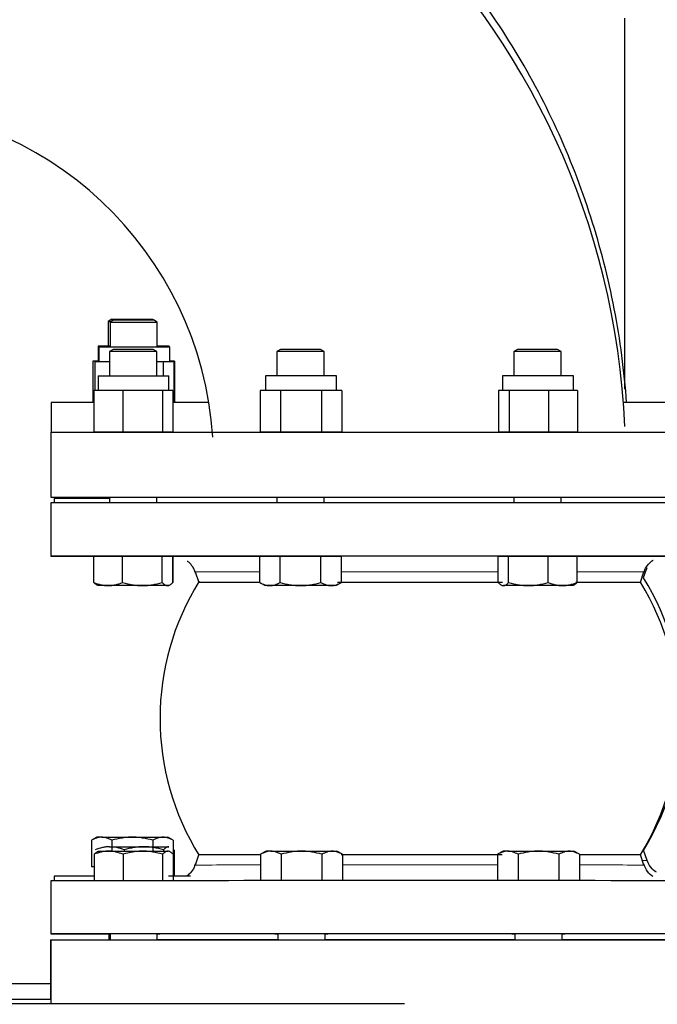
# Model space of a CAD drawing. Header units: inches. Extents: x 0 to 29700, y -16 to 21000.
# Tile 245 of 256: x 27958 to 28174, y 15541 to 15874. Entities that reach past the tile are written whole.
import ezdxf

# ---------------------------------------------------------------- set-up
doc = ezdxf.new("R2010")
doc.units = ezdxf.units.IN
doc.layers.add('1', color=7, linetype='Continuous', true_color=0xffffff)
doc.layers.add('254', color=7, linetype='Continuous', true_color=0xffffff)
doc.styles.add('latin_extended', font='simplex.shx')
doc.dimstyles.get("Standard").update_dxf_attribs({"dimtxt": 0.18, "dimasz": 0.18, "dimexe": 0.18, "dimexo": 0.0625, "dimgap": 0.09, "dimtad": 0, "dimtih": 1, "dimtoh": 1, "dimdec": 4, "dimzin": 0, "dimdsep": 46, "dimtxsty": 'Standard', "dimcen": 0.09, "dimadec": 0, "dimazin": 0, "dimtfac": 1, "dimtdec": 4, "dimtofl": 0, "dimtmove": 0, "dimatfit": 3, "dimfxl": 1, "dimtolj": 1, "dimtzin": 0, "dimarcsym": 0})

# ---------------------------------------------------------------- blocks, each defined once
blk = doc.blocks.new('_U9')
at = {"layer": '254', "color": 3, "linetype": 'Continuous', "lineweight": 13, "transparency": 16777216}
for p, q in [((28856.08, 17551.49), (28856.08, 14023.49)), ((18100.1, 16022.29), (18100.1, 14023.49)), ((18275.1, 14073.49), (28681.08, 14073.49))]:
    blk.add_line(p, q, dxfattribs=at)
at = {"layer": '254', "color": 3, "transparency": 16777216}
for points in [[(18275.1, 14102.66), (18275.1, 14044.33), (18100.1, 14073.49)], [(28681.08, 14044.33), (28681.08, 14102.66), (28856.08, 14073.49)]]:
    blk.add_solid(points, dxfattribs=at)
at = {"layer": 'Defpoints', "color": 0, "transparency": 16777216}
for p in [(28856.08, 17601.49), (18100.1, 16072.29), (28856.08, 14073.49)]:
    blk.add_point(p, dxfattribs=at)
at = {"layer": '254', "color": 2, "lineweight": 13, "transparency": 16777216, "insert": (23107.26, 14335.99), "char_height": 175, "attachment_point": 1, "style": 'latin_extended'}
blk.add_mtext('\\A1;10756', dxfattribs=at)

msp = doc.modelspace()

# ---------------------------------------------------------------- linework, layer by layer
at = {"layer": '1', "color": 2, "linetype": 'Continuous', "lineweight": 25}
for p, q in [((28162.948, 15749.158), (28162.948, 15874.694)), ((28162.964, 15870.84), (28162.948, 15870.84)), ((28162.964, 15870.84), (28162.948, 15870.84)), ((28162.964, 15749.041), (28162.964, 15870.84)), ((27988.987, 15772.699), (27987.761, 15771.99)), ((27987.761, 15771.99), (27987.761, 15763.552)), ((27987.761, 15771.99), (27988.828, 15771.99)), ((27989.647, 15772.463), (27988.42, 15771.755)), ((27988.42, 15771.755), (27988.42, 15763.316)), ((27988.42, 15771.755), (28004.42, 15771.755)), ((27988.987, 15772.699), (28002.534, 15772.699)), ((27989.647, 15772.463), (28003.193, 15772.463)), ((28002.942, 15772.463), (28002.534, 15772.699)), ((28004.42, 15771.755), (28003.193, 15772.463)), ((28004.42, 15763.316), (28004.42, 15771.755)), ((27988.42, 15763.553), (27984.405, 15763.553)), ((27984.405, 15763.553), (27984.405, 15758.553)), ((27984.65, 15763.317), (28005.135, 15763.317)), ((27984.65, 15763.317), (27984.65, 15758.317)), ((28008.405, 15763.553), (28004.42, 15763.553)), ((28005.135, 15763.317), (28008.65, 15763.317)), ((28008.405, 15763.317), (28008.405, 15763.553)), ((28008.65, 15758.317), (28008.65, 15763.317)), ((27989.507, 15762.463), (27988.28, 15761.755)), ((27988.28, 15761.755), (27988.28, 15753.588)), ((27990.623, 15761.755), (27988.28, 15761.755)), ((27991.49, 15762.463), (27989.507, 15762.463)), ((28004.28, 15761.755), (27990.623, 15761.755)), ((28003.053, 15762.463), (27991.49, 15762.463)), ((28004.28, 15761.755), (28003.053, 15762.463)), ((28004.28, 15753.588), (28004.28, 15761.755)), ((28046.229, 15762.463), (28045.002, 15761.755)), ((28045.002, 15761.755), (28045.002, 15753.588)), ((28053.002, 15761.755), (28045.002, 15761.755)), ((28053.002, 15762.463), (28046.229, 15762.463)), ((28059.776, 15762.463), (28053.002, 15762.463)), ((28061.002, 15761.755), (28053.002, 15761.755)), ((28061.002, 15761.755), (28059.776, 15762.463)), ((28061.002, 15753.588), (28061.002, 15761.755)), ((28126.589, 15762.463), (28125.362, 15761.755)), ((28139.019, 15761.755), (28125.362, 15761.755)), ((28125.362, 15761.755), (28125.362, 15753.588)), ((28138.151, 15762.463), (28126.589, 15762.463)), ((28140.135, 15762.463), (28138.151, 15762.463)), ((28141.362, 15761.755), (28139.019, 15761.755)), ((28141.362, 15761.755), (28140.135, 15762.463)), ((28141.362, 15753.588), (28141.362, 15761.755)), ((27984.65, 15758.553), (27982.548, 15758.553)), ((27982.548, 15758.553), (27982.548, 15744.453)), ((27988.165, 15758.317), (27983.266, 15758.317)), ((27983.266, 15758.317), (27983.266, 15748.588)), ((27988.28, 15758.317), (27988.165, 15758.317)), ((28006.448, 15758.317), (28004.28, 15758.317)), ((28008.241, 15758.317), (28006.448, 15758.317)), ((28006.448, 15758.317), (28006.448, 15753.588)), ((28010.034, 15758.317), (28008.241, 15758.317)), ((28010.261, 15758.553), (28008.65, 15758.553)), ((28010.034, 15758.317), (28010.034, 15744.453)), ((28010.261, 15758.553), (28010.261, 15744.453)), ((27984.346, 15753.588), (28004.831, 15753.588)), ((27984.346, 15753.588), (27984.346, 15748.588)), ((28004.831, 15753.588), (28008.346, 15753.588)), ((28008.346, 15748.588), (28008.346, 15753.588)), ((28041.172, 15753.588), (28041.172, 15748.588)), ((28065.172, 15753.588), (28041.172, 15753.588)), ((28065.172, 15748.588), (28065.172, 15753.588)), ((28121.535, 15753.588), (28121.535, 15748.588)), ((28145.535, 15753.588), (28121.535, 15753.588)), ((28145.535, 15748.588), (28145.535, 15753.588)), ((27987.861, 15748.588), (27982.962, 15748.588)), ((27982.962, 15748.588), (27982.962, 15734.488)), ((27992.76, 15748.588), (27987.861, 15748.588)), ((27999.452, 15748.588), (27992.76, 15748.588)), ((27992.76, 15748.588), (27992.76, 15734.488)), ((28006.144, 15748.588), (27999.452, 15748.588)), ((28007.937, 15748.588), (28006.144, 15748.588)), ((28006.144, 15748.588), (28006.144, 15734.488)), ((28009.73, 15748.588), (28007.937, 15748.588)), ((28009.73, 15748.588), (28009.73, 15734.488)), ((28042.779, 15748.588), (28039.315, 15748.588)), ((28039.315, 15748.588), (28039.315, 15734.488)), ((28046.243, 15748.588), (28042.779, 15748.588)), ((28053.172, 15748.588), (28046.243, 15748.588)), ((28046.243, 15748.588), (28046.243, 15734.488)), ((28060.1, 15748.588), (28053.172, 15748.588)), ((28063.564, 15748.588), (28060.1, 15748.588)), ((28060.1, 15748.588), (28060.1, 15734.488)), ((28067.028, 15748.588), (28063.564, 15748.588)), ((28067.028, 15748.588), (28067.028, 15734.488)), ((28121.944, 15748.588), (28120.151, 15748.588)), ((28120.151, 15748.588), (28120.151, 15734.488)), ((28123.737, 15748.588), (28121.944, 15748.588)), ((28130.429, 15748.588), (28123.737, 15748.588)), ((28123.737, 15748.588), (28123.737, 15734.488)), ((28137.121, 15748.588), (28130.429, 15748.588)), ((28142.02, 15748.588), (28137.121, 15748.588)), ((28137.121, 15748.588), (28137.121, 15734.488)), ((28146.919, 15748.588), (28142.02, 15748.588)), ((28146.919, 15748.588), (28146.919, 15734.488)), ((27982.962, 15744.453), (27968.448, 15744.453)), ((27968.448, 15744.453), (27968.448, 15734.453)), ((28021.908, 15744.453), (28010.034, 15744.453)), ((28178.201, 15744.453), (28162.464, 15744.453)), ((27968.348, 15734.453), (27968.348, 15712.453)), ((27968.348, 15734.453), (27977.863, 15734.453)), ((27977.863, 15734.453), (28218.348, 15734.453)), ((27992.76, 15734.488), (27982.962, 15734.488)), ((27988.28, 15734.487), (27988.28, 15734.452)), ((28006.144, 15734.488), (27992.76, 15734.488)), ((28004.28, 15734.452), (28004.28, 15734.487)), ((28009.73, 15734.488), (28006.144, 15734.488)), ((28008.495, 15734.488), (28008.495, 15734.453)), ((28046.243, 15734.488), (28039.315, 15734.488)), ((28045.002, 15734.487), (28045.002, 15734.452)), ((28060.1, 15734.488), (28046.243, 15734.488)), ((28067.028, 15734.488), (28060.1, 15734.488)), ((28061.002, 15734.452), (28061.002, 15734.487)), ((28123.737, 15734.488), (28120.151, 15734.488)), ((28137.121, 15734.488), (28123.737, 15734.488)), ((28125.362, 15734.487), (28125.362, 15734.452)), ((28146.919, 15734.488), (28137.121, 15734.488)), ((28141.362, 15734.452), (28141.362, 15734.487)), ((27968.348, 15712.453), (27977.863, 15712.453)), ((27968.348, 15710.453), (27968.348, 15692.453)), ((27968.348, 15710.453), (27968.348, 15710.453)), ((27969.43, 15711.958), (27969.43, 15711.958)), ((27969.43, 15711.958), (27969.43, 15710.457)), ((27977.863, 15712.453), (28218.348, 15712.453)), ((27987.761, 15712.453), (27987.761, 15711.975)), ((27988.28, 15712.453), (27988.28, 15710.47)), ((28004.28, 15710.476), (28004.28, 15712.453)), ((28045.002, 15712.453), (28045.002, 15710.483)), ((28061.002, 15710.484), (28061.002, 15712.453)), ((28125.362, 15712.453), (28125.362, 15710.484)), ((28141.362, 15710.483), (28141.362, 15712.453)), ((27982.895, 15692.463), (27992.693, 15692.463)), ((27982.895, 15683.535), (27982.895, 15692.463)), ((27988.28, 15692.464), (27988.28, 15692.463)), ((27992.693, 15683.535), (27992.693, 15692.463)), ((27992.693, 15692.463), (28006.078, 15692.463)), ((28006.078, 15692.463), (28009.664, 15692.463)), ((28006.078, 15683.535), (28006.078, 15692.463)), ((28009.664, 15683.535), (28009.664, 15692.463)), ((28009.696, 15692.453), (28009.696, 15692.453)), ((28009.804, 15683.535), (28009.804, 15692.451)), ((28039.146, 15692.463), (28046.074, 15692.463)), ((28039.146, 15683.535), (28039.146, 15692.463)), ((28045.002, 15692.479), (28045.002, 15692.463)), ((28046.074, 15692.463), (28059.931, 15692.463)), ((28046.074, 15683.535), (28046.074, 15692.463)), ((28059.931, 15692.463), (28066.859, 15692.463)), ((28059.931, 15683.535), (28059.931, 15692.463)), ((28061.002, 15692.463), (28061.002, 15692.479)), ((28066.859, 15683.535), (28066.859, 15692.463)), ((28119.978, 15692.463), (28123.564, 15692.463)), ((28119.978, 15683.535), (28119.978, 15692.463)), ((28123.564, 15683.535), (28123.564, 15692.463)), ((28123.564, 15692.463), (28136.948, 15692.463)), ((28125.362, 15692.479), (28125.362, 15692.463)), ((28136.948, 15692.463), (28146.746, 15692.463)), ((28136.948, 15683.535), (28136.948, 15692.463)), ((28141.362, 15692.463), (28141.362, 15692.479)), ((28146.746, 15683.535), (28146.746, 15692.463)), ((28017.236, 15687.125), (28018.535, 15683.459)), ((28168.229, 15683.649), (28169.46, 15687.125)), ((28169.311, 15685.155), (28170.542, 15688.63)), ((28039.146, 15683.535), (28041.002, 15682.463)), ((28065.002, 15682.463), (28066.859, 15683.535)), ((27984.226, 15682.699), (27983.761, 15682.699)), ((27987.794, 15682.463), (27984.28, 15682.463)), ((27993.314, 15682.463), (27984.829, 15682.463)), ((27999.386, 15682.463), (27987.794, 15682.463)), ((28004.905, 15682.463), (27993.314, 15682.463)), ((28007.871, 15682.463), (27999.386, 15682.463)), ((28008.42, 15682.463), (28004.905, 15682.463)), ((28042.61, 15682.463), (28041.002, 15682.463)), ((28053.002, 15682.463), (28042.61, 15682.463)), ((28063.395, 15682.463), (28053.002, 15682.463)), ((28065.002, 15682.463), (28063.395, 15682.463)), ((28130.256, 15682.463), (28121.771, 15682.463)), ((28141.847, 15682.463), (28130.256, 15682.463)), ((28145.362, 15682.463), (28141.847, 15682.463)), ((27983.971, 15597.219), (27982.115, 15596.147)), ((27985.579, 15597.219), (27983.971, 15597.219)), ((27985.579, 15597.219), (27995.971, 15597.219)), ((27995.971, 15597.219), (28006.363, 15597.219)), ((28006.363, 15597.219), (28007.971, 15597.219)), ((28009.827, 15596.147), (28007.971, 15597.219)), ((27982.115, 15596.147), (27982.115, 15587.219)), ((27988.283, 15593.983), (27999.874, 15593.983)), ((27989.043, 15596.147), (27989.043, 15592.478)), ((27999.874, 15593.983), (28008.359, 15593.983)), ((28002.899, 15596.147), (28002.899, 15592.478)), ((28009.827, 15596.147), (28009.827, 15587.219)), ((27983.031, 15591.406), (27983.031, 15582.478)), ((27984.415, 15592.478), (27987.93, 15592.478)), ((27987.93, 15592.478), (27999.521, 15592.478)), ((27992.829, 15591.406), (27992.829, 15582.478)), ((27993.182, 15592.911), (27993.182, 15592.478)), ((27999.521, 15592.478), (28008.006, 15592.478)), ((28006.213, 15591.406), (28006.213, 15582.478)), ((28006.566, 15592.911), (28006.566, 15592.478)), ((28009.799, 15591.406), (28009.799, 15582.478)), ((28010.152, 15592.911), (28010.152, 15583.983)), ((28018.535, 15591.446), (28017.236, 15587.781)), ((28041.336, 15592.478), (28039.479, 15591.406)), ((28039.479, 15591.406), (28039.479, 15582.482)), ((28042.944, 15592.478), (28041.336, 15592.478)), ((28042.944, 15592.478), (28053.336, 15592.478)), ((28046.408, 15591.406), (28046.408, 15582.483)), ((28053.336, 15592.478), (28063.728, 15592.478)), ((28060.264, 15591.406), (28060.264, 15582.484)), ((28063.728, 15592.478), (28065.336, 15592.478)), ((28067.192, 15591.406), (28065.336, 15592.478)), ((28067.192, 15591.406), (28067.192, 15582.484)), ((28121.699, 15592.478), (28119.843, 15591.406)), ((28119.843, 15591.406), (28119.843, 15582.484)), ((28123.307, 15592.478), (28121.699, 15592.478)), ((28123.307, 15592.478), (28133.699, 15592.478)), ((28126.771, 15591.406), (28126.771, 15582.484)), ((28133.699, 15592.478), (28144.092, 15592.478)), ((28140.627, 15591.406), (28140.627, 15582.483)), ((28144.092, 15592.478), (28145.699, 15592.478)), ((28147.556, 15591.406), (28145.699, 15592.478)), ((28147.556, 15591.406), (28147.556, 15582.482)), ((28169.46, 15587.781), (28168.229, 15591.256)), ((28170.542, 15589.286), (28169.311, 15592.761)), ((27983.031, 15587.219), (27982.115, 15587.219)), ((28009.827, 15587.219), (28009.799, 15587.219)), ((27969.43, 15583.958), (27969.43, 15582.457)), ((28010.152, 15583.983), (28009.799, 15583.983)), ((27968.348, 15582.453), (27968.348, 15564.453)), ((27992.829, 15582.478), (27983.031, 15582.478)), ((27988.276, 15582.478), (27988.276, 15582.469)), ((27988.415, 15582.478), (27988.415, 15582.469)), ((28006.213, 15582.478), (27992.829, 15582.478)), ((28004.415, 15582.475), (28004.415, 15582.478)), ((28009.799, 15582.478), (28006.213, 15582.478)), ((27987.95, 15564.441), (27988.276, 15564.441)), ((27987.971, 15564.435), (27987.971, 15562.458)), ((27988.09, 15564.462), (27988.415, 15564.462)), ((27988.276, 15564.443), (27988.276, 15562.452)), ((27988.415, 15564.464), (27988.415, 15562.452)), ((28004.415, 15562.452), (28004.415, 15564.464)), ((28045.015, 15564.477), (28045.336, 15564.477)), ((28045.336, 15564.479), (28045.336, 15562.452)), ((28061.336, 15562.452), (28061.336, 15564.479)), ((28125.378, 15564.477), (28125.7, 15564.477)), ((28125.699, 15564.478), (28125.699, 15562.452)), ((28141.699, 15562.452), (28141.699, 15564.478)), ((27968.199, 15562.458), (27968.199, 15542.229)), ((27968.199, 15562.458), (27988.274, 15562.458)), ((27968.348, 15562.453), (27968.348, 15540.724)), ((27968.348, 15562.453), (28093.348, 15562.453)), ((28093.348, 15562.453), (28218.348, 15562.453)), ((27968.201, 15547.535), (27928.189, 15547.535)), ((28006.452, 15540.724), (27886.452, 15540.724)), ((27968.347, 15542.229), (27929.802, 15542.229)), ((28088.199, 15540.724), (28006.452, 15540.724))]:
    msp.add_line(p, q, dxfattribs=at)
for centre, radius, start, end in [((27903.348, 15724.958), 259.85, 2.51437, 90), ((27903.114, 15870.84), 259.85, 0, 0.63281), ((27903.348, 15724.958), 120.15, 3.69703, 90), ((28093.348, 15637.453), 87.985, 148.11262, 211.90424), ((28093.348, 15637.453), 87.985, 328.31494, 31.6633), ((28094.43, 15638.958), 87.985, 328.31494, 31.6633)]:
    msp.add_arc(centre, radius, start, end, dxfattribs=at)
for centre, major_axis, start_param, end_param in [((28093.348, 15710.453), (-125, 0), 5.8922316, 6.2831853), ((28094.43, 15711.958), (-125, 0), 5.8922316, 6.2831853), ((28093.348, 15710.453), (-125, 0), 3.1415708, 5.8922316), ((28094.43, 15711.958), (-125, 0), 5.7268071, 5.8922316), ((28093.348, 15692.453), (-125, 0), 5.8922316, 6.2831853), ((28093.348, 15692.453), (-125, 0), 0, 0.4873178), ((28093.348, 15692.453), (-125, 0), 2.6434321, 5.8922316), ((27996.271, 15692.463), (-9, 0), 5.8922316, 6.2831853), ((27996.271, 15692.463), (-9, 0), 3.141589, 5.8922316), ((28093.348, 15692.453), (-83.653, 0), 0, 0.8659778), ((28093.348, 15692.453), (-83.653, 0), 5.8922316, 6.1707534), ((28093.348, 15692.453), (-83.653, 0), 5.328512, 5.8922316), ((28052.997, 15692.478), (-9, 0), 5.8922316, 6.2831853), ((28052.997, 15692.478), (-9, 0), 0, 0.4772058), ((28052.997, 15692.478), (-9, 0), 2.666994, 5.8922316), ((28093.348, 15692.453), (-83.653, 0), 4.3196681, 5.1093859), ((28133.361, 15692.478), (-9, 0), 5.8922316, 6.2831853), ((28133.361, 15692.478), (-9, 0), 0, 0.4763222), ((28133.361, 15692.478), (-9, 0), 2.6661104, 5.8922316), ((28093.348, 15692.453), (-83.653, 0), 3.4560246, 4.1010329), ((28093.348, 15692.453), (-83.653, 0), 2.2684044, 3.1415728), ((28094.43, 15583.958), (125, 0), 2.6707683, 3.1415128), ((28094.43, 15583.958), (125, 0), 2.2518565, 2.3311817), ((28093.348, 15582.453), (125, 0), 0.0000219, 3.1415128), ((28093.348, 15564.453), (125, 0), 0, 3.5325464), ((28093.348, 15564.453), (125, 0), 3.5325464, 3.7140715), ((27996.271, 15564.442), (-9, 0), 5.7734837, 6.2831853), ((27996.271, 15564.442), (-9, 0), 0, 0.3909537), ((27996.411, 15564.463), (-9, 0), 2.6666449, 6.2831853), ((27996.411, 15564.463), (-9, 0), 0, 0.3909537), ((27996.271, 15564.442), (-9, 0), 2.7019878, 3.5812411), ((28093.348, 15564.453), (94, 0), 2.1068524, 2.8117472), ((28053.336, 15564.478), (-9, 0), 2.6657613, 6.2831853), ((28053.336, 15564.478), (-9, 0), 0, 0.3909537), ((28093.348, 15564.453), (94, 0), 1.2194506, 1.9182586), ((28133.699, 15564.478), (-9, 0), 2.6657613, 6.2831853), ((28133.699, 15564.478), (-9, 0), 0, 0.3909537), ((28093.348, 15564.453), (94, 0), 0.3252748, 1.0304642), ((28093.348, 15562.453), (94, 0), 2.1068524, 2.8117472), ((28093.348, 15562.453), (-65.85, 0), 5.5215672, 6.2831055), ((28093.348, 15562.453), (94, 0), 1.2194506, 1.9182586), ((28093.348, 15562.453), (-65.85, 0), 4.198564, 5.2138875), ((28093.348, 15562.453), (94, 0), 0.3252748, 1.0304642), ((28093.348, 15562.453), (-65.85, 0), 3.1416145, 3.8875464)]:
    msp.add_ellipse(centre, major_axis=major_axis, ratio=0.0002603, start_param=start_param, end_param=end_param, dxfattribs=at)
at = {"layer": '1', "color": 110, "linetype": 'Continuous', "lineweight": 13}
for centre, major_axis, start_param, end_param in [((28093.348, 15692.453), (-83.653, 0), 6.1707534, 6.2831283), ((28093.348, 15692.453), (-83.653, 0), 3.1415728, 3.4560246), ((28093.348, 15687.125), (-76.112, 0), 5.8922316, 6.282967), ((28093.348, 15687.125), (-76.112, 0), 5.5048339, 5.8922316), ((28093.348, 15687.125), (-76.112, 0), 4.3549128, 5.067858), ((28093.348, 15687.125), (-76.112, 0), 3.1415927, 3.9347248), ((28093.348, 15587.781), (76.112, 0), 2.3570999, 3.1419095), ((28093.348, 15587.781), (76.112, 0), 1.2152291, 1.9215966), ((28093.348, 15587.781), (76.112, 0), 0.000613, 0.778155), ((28094.43, 15589.286), (76.112, 0), 0.000613, 0.2065815)]:
    msp.add_ellipse(centre, major_axis=major_axis, ratio=0.0002603, start_param=start_param, end_param=end_param, dxfattribs=at)
at = {"layer": '1', "color": 2, "linetype": 'Continuous', "lineweight": 25}
for points, knots in [([(28163.578, 15744.456), (28162.809, 15755.098), (28160, 15776.38), (28152.033, 15807.527), (28140.399, 15837.483), (28125.288, 15865.716), (28106.931, 15891.787), (28085.615, 15915.286), (28061.675, 15935.847), (28035.49, 15953.151), (28007.474, 15966.937), (27978.066, 15977.001), (27948.271, 15983.091), (27927.013, 15984.722), (27916.041, 15984.808), (27914.782, 15984.808)], [0, 0, 0, 0, 0.0829331, 0.1663057, 0.2496653, 0.332976, 0.4162013, 0.4993056, 0.5822575, 0.6650333, 0.7476204, 0.8300203, 0.9122496, 0.9899351, 1, 1, 1, 1]), ([(28163.578, 15744.456), (28162.809, 15755.098), (28160, 15776.38), (28152.033, 15807.527), (28140.399, 15837.483), (28125.288, 15865.716), (28106.931, 15891.787), (28085.615, 15915.286), (28061.675, 15935.847), (28035.49, 15953.151), (28007.474, 15966.937), (27978.066, 15977.001), (27948.271, 15983.091), (27927.013, 15984.722), (27916.041, 15984.808), (27914.782, 15984.808)], [0, 0, 0, 0, 0.0829331, 0.1663057, 0.2496653, 0.332976, 0.4162013, 0.4993056, 0.5822575, 0.6650333, 0.7476204, 0.8300203, 0.9122496, 0.9899351, 1, 1, 1, 1]), ([(28169.511, 15686.921), (28169.568, 15687.252), (28169.837, 15688.297), (28170.897, 15689.691), (28171.916, 15690.732), (28172.516, 15691.066), (28172.566, 15691.093)], [0, 0, 0, 0, 0.1864156, 0.6109122, 0.9676683, 1, 1, 1, 1]), ([(27984.689, 15682.463), (27984.536, 15682.463), (27984.384, 15682.488), (27984.082, 15682.586), (27983.931, 15682.659), (27983.484, 15682.939), (27983.188, 15683.208), (27982.895, 15683.535)], [0, 0, 0, 0, 0.25, 0.25, 0.5, 0.5, 1, 1, 1, 1]), ([(27982.895, 15683.535), (27983.696, 15683.208), (27984.502, 15682.939), (27985.726, 15682.659), (27986.136, 15682.586), (27986.961, 15682.488), (27987.376, 15682.463), (27987.794, 15682.463)], [0, 0, 0, 0, 0.5, 0.5, 0.75, 0.75, 1, 1, 1, 1]), ([(27987.794, 15682.463), (27988.212, 15682.463), (27988.628, 15682.488), (27989.453, 15682.586), (27989.863, 15682.659), (27991.087, 15682.939), (27991.893, 15683.208), (27992.693, 15683.535)], [0, 0, 0, 0, 0.25, 0.25, 0.5, 0.5, 1, 1, 1, 1]), ([(27992.693, 15683.535), (27993.787, 15683.208), (27994.888, 15682.939), (27996.56, 15682.659), (27997.12, 15682.586), (27998.247, 15682.488), (27998.815, 15682.463), (27999.386, 15682.463)], [0, 0, 0, 0, 0.5, 0.5, 0.75, 0.75, 1, 1, 1, 1]), ([(27999.386, 15682.463), (27999.957, 15682.463), (28000.524, 15682.488), (28001.651, 15682.586), (28002.211, 15682.659), (28003.883, 15682.939), (28004.984, 15683.208), (28006.078, 15683.535)], [0, 0, 0, 0, 0.25, 0.25, 0.5, 0.5, 1, 1, 1, 1]), ([(28006.078, 15683.535), (28006.371, 15683.208), (28006.666, 15682.939), (28007.114, 15682.659), (28007.264, 15682.586), (28007.566, 15682.488), (28007.718, 15682.463), (28007.871, 15682.463)], [0, 0, 0, 0, 0.5, 0.5, 0.75, 0.75, 1, 1, 1, 1]), ([(28007.871, 15682.463), (28008.024, 15682.463), (28008.176, 15682.488), (28008.478, 15682.586), (28008.628, 15682.659), (28009.076, 15682.939), (28009.371, 15683.208), (28009.664, 15683.535)], [0, 0, 0, 0, 0.25, 0.25, 0.5, 0.5, 1, 1, 1, 1]), ([(28018.468, 15683.649), (28018.469, 15683.649), (28018.526, 15683.649), (28018.78, 15683.649), (28019.218, 15683.649), (28019.628, 15683.649), (28020.099, 15683.649), (28020.364, 15683.649), (28020.807, 15683.649), (28020.963, 15683.649), (28021.207, 15683.649), (28021.291, 15683.649), (28021.461, 15683.649), (28021.549, 15683.649), (28021.994, 15683.649), (28022.763, 15683.649), (28023.649, 15683.649), (28024.12, 15683.649)], [0, 0, 0, 0, 0.1163848, 0.2426155, 0.3688463, 0.495077, 0.495077, 0.6213078, 0.6213078, 0.6844231, 0.6844231, 0.7159808, 0.7159808, 0.7475385, 0.7475385, 0.8737693, 1, 1, 1, 1]), ([(28024.12, 15683.649), (28024.592, 15683.649), (28025.089, 15683.649), (28026.135, 15683.649), (28026.684, 15683.649), (28027.831, 15683.649), (28029.028, 15683.649), (28030.971, 15683.649), (28033.063, 15683.649), (28034.556, 15683.649), (28036.099, 15683.649), (28036.896, 15683.649), (28038.13, 15683.649), (28038.549, 15683.649), (28038.974, 15683.649), (28038.976, 15683.649)], [0, 0, 0, 0, 0.1332978, 0.1332978, 0.2665956, 0.2665956, 0.3998934, 0.5331911, 0.6664889, 0.7997867, 0.7997867, 0.9330845, 0.9330845, 0.9997334, 1, 1, 1, 1]), ([(28039.146, 15683.535), (28039.712, 15683.208), (28040.282, 15682.939), (28041.147, 15682.659), (28041.437, 15682.586), (28042.021, 15682.488), (28042.315, 15682.463), (28042.61, 15682.463)], [0, 0, 0, 0, 0.5, 0.5, 0.75, 0.75, 1, 1, 1, 1]), ([(28042.61, 15682.463), (28042.906, 15682.463), (28043.199, 15682.488), (28043.783, 15682.586), (28044.073, 15682.659), (28044.938, 15682.939), (28045.508, 15683.208), (28046.074, 15683.535)], [0, 0, 0, 0, 0.25, 0.25, 0.5, 0.5, 1, 1, 1, 1]), ([(28046.074, 15683.535), (28047.206, 15683.208), (28048.347, 15682.939), (28050.077, 15682.659), (28050.657, 15682.586), (28051.824, 15682.488), (28052.411, 15682.463), (28053.002, 15682.463)], [0, 0, 0, 0, 0.5, 0.5, 0.75, 0.75, 1, 1, 1, 1]), ([(28053.002, 15682.463), (28053.594, 15682.463), (28054.181, 15682.488), (28055.348, 15682.586), (28055.928, 15682.659), (28057.658, 15682.939), (28058.799, 15683.208), (28059.931, 15683.535)], [0, 0, 0, 0, 0.25, 0.25, 0.5, 0.5, 1, 1, 1, 1]), ([(28059.931, 15683.535), (28060.496, 15683.208), (28061.067, 15682.939), (28061.932, 15682.659), (28062.222, 15682.586), (28062.805, 15682.488), (28063.099, 15682.463), (28063.395, 15682.463)], [0, 0, 0, 0, 0.5, 0.5, 0.75, 0.75, 1, 1, 1, 1]), ([(28063.395, 15682.463), (28063.69, 15682.463), (28063.984, 15682.488), (28064.568, 15682.586), (28064.857, 15682.659), (28065.723, 15682.939), (28066.293, 15683.208), (28066.859, 15683.535)], [0, 0, 0, 0, 0.25, 0.25, 0.5, 0.5, 1, 1, 1, 1]), ([(28065.57, 15683.649), (28066.361, 15683.649), (28068.3, 15683.649), (28071.422, 15683.649), (28074.946, 15683.649), (28077.33, 15683.649), (28079.731, 15683.649), (28080.94, 15683.649), (28082.766, 15683.649), (28083.378, 15683.649), (28084.144, 15683.649), (28084.298, 15683.649), (28084.605, 15683.649), (28085.065, 15683.649), (28085.526, 15683.649), (28087.059, 15683.649), (28088.285, 15683.649), (28090.733, 15683.649), (28093.178, 15683.649), (28096.838, 15683.649), (28100.489, 15683.649), (28102.917, 15683.649), (28105.342, 15683.649), (28106.553, 15683.649), (28108.065, 15683.649), (28108.519, 15683.649), (28108.972, 15683.649), (28109.274, 15683.649), (28109.425, 15683.649), (28110.18, 15683.649), (28110.781, 15683.649), (28112.575, 15683.649), (28113.759, 15683.649), (28116.105, 15683.649), (28118.298, 15683.649), (28120.451, 15683.649), (28121.455, 15683.649)], [0, 0, 0, 0, 0.0446612, 0.1088296, 0.1729979, 0.2371663, 0.2371663, 0.3013347, 0.3013347, 0.3334189, 0.3334189, 0.3414399, 0.3414399, 0.349461, 0.3655031, 0.3655031, 0.4296715, 0.4296715, 0.4938398, 0.5580082, 0.6221766, 0.686345, 0.686345, 0.7505133, 0.7505133, 0.7665554, 0.7745765, 0.7745765, 0.7825975, 0.7825975, 0.8146817, 0.8146817, 0.8788501, 0.8788501, 0.9430185, 1, 1, 1, 1]), ([(28119.978, 15683.535), (28120.271, 15683.208), (28120.566, 15682.939), (28121.014, 15682.659), (28121.164, 15682.586), (28121.466, 15682.488), (28121.618, 15682.463), (28121.771, 15682.463)], [0, 0, 0, 0, 0.5, 0.5, 0.75, 0.75, 1, 1, 1, 1]), ([(28121.771, 15682.463), (28121.924, 15682.463), (28122.076, 15682.488), (28122.378, 15682.586), (28122.528, 15682.659), (28122.976, 15682.939), (28123.271, 15683.208), (28123.564, 15683.535)], [0, 0, 0, 0, 0.25, 0.25, 0.5, 0.5, 1, 1, 1, 1]), ([(28123.564, 15683.535), (28124.657, 15683.208), (28125.759, 15682.939), (28127.43, 15682.659), (28127.991, 15682.586), (28129.118, 15682.488), (28129.685, 15682.463), (28130.256, 15682.463)], [0, 0, 0, 0, 0.5, 0.5, 0.75, 0.75, 1, 1, 1, 1]), ([(28130.256, 15682.463), (28130.827, 15682.463), (28131.395, 15682.488), (28132.522, 15682.586), (28133.082, 15682.659), (28134.753, 15682.939), (28135.855, 15683.208), (28136.948, 15683.535)], [0, 0, 0, 0, 0.25, 0.25, 0.5, 0.5, 1, 1, 1, 1]), ([(28136.948, 15683.535), (28137.749, 15683.208), (28138.555, 15682.939), (28139.779, 15682.659), (28140.189, 15682.586), (28141.014, 15682.488), (28141.429, 15682.463), (28141.847, 15682.463)], [0, 0, 0, 0, 0.5, 0.5, 0.75, 0.75, 1, 1, 1, 1]), ([(28141.847, 15682.463), (28142.265, 15682.463), (28142.681, 15682.488), (28143.506, 15682.586), (28143.916, 15682.659), (28145.14, 15682.939), (28145.946, 15683.208), (28146.746, 15683.535)], [0, 0, 0, 0, 0.25, 0.25, 0.5, 0.5, 1, 1, 1, 1]), ([(28146.746, 15683.535), (28146.453, 15683.208), (28146.158, 15682.939), (28145.71, 15682.659), (28145.56, 15682.586), (28145.258, 15682.488), (28145.106, 15682.463), (28144.953, 15682.463)], [0, 0, 0, 0, 0.5, 0.5, 0.75, 0.75, 1, 1, 1, 1]), ([(28146.321, 15683.649), (28147.131, 15683.649), (28147.924, 15683.649), (28149.525, 15683.649), (28150.332, 15683.649), (28151.216, 15683.649), (28151.314, 15683.649), (28151.509, 15683.649), (28151.606, 15683.649), (28151.897, 15683.649), (28152.473, 15683.649), (28153.034, 15683.649), (28154.136, 15683.649), (28155.552, 15683.649), (28157.519, 15683.649), (28159.33, 15683.649), (28160.984, 15683.649), (28161.983, 15683.649), (28162.929, 15683.649), (28163.375, 15683.649), (28163.846, 15683.649), (28163.898, 15683.649), (28164.001, 15683.649), (28164.155, 15683.649), (28164.502, 15683.649), (28164.782, 15683.649), (28165.321, 15683.649), (28165.979, 15683.649), (28166.788, 15683.649), (28167.422, 15683.649), (28167.879, 15683.649), (28168.066, 15683.649), (28168.192, 15683.649), (28168.226, 15683.649), (28168.229, 15683.649), (28168.229, 15683.649), (28168.228, 15683.649)], [0, 0, 0, 0, 0.0584569, 0.0584569, 0.1207778, 0.1207778, 0.1285679, 0.1285679, 0.136358, 0.136358, 0.1519382, 0.1830986, 0.1830986, 0.2454194, 0.3077402, 0.3700611, 0.4323819, 0.4947027, 0.4947027, 0.5570236, 0.5570236, 0.5648137, 0.5648137, 0.5726038, 0.588184, 0.6193444, 0.6193444, 0.6816652, 0.743986, 0.8063069, 0.8686277, 0.9309485, 0.9309485, 0.9932694, 0.9932694, 1, 1, 1, 1]), ([(27985.579, 15597.219), (27985.283, 15597.219), (27984.989, 15597.193), (27984.406, 15597.096), (27984.116, 15597.023), (27983.251, 15596.743), (27982.68, 15596.474), (27982.115, 15596.147)], [0, 0, 0, 0, 0.25, 0.25, 0.5, 0.5, 1, 1, 1, 1]), ([(27989.043, 15596.147), (27988.477, 15596.474), (27987.907, 15596.743), (27987.041, 15597.023), (27986.751, 15597.096), (27986.168, 15597.193), (27985.874, 15597.219), (27985.579, 15597.219)], [0, 0, 0, 0, 0.5, 0.5, 0.75, 0.75, 1, 1, 1, 1]), ([(27995.971, 15597.219), (27995.38, 15597.219), (27994.793, 15597.193), (27993.625, 15597.096), (27993.045, 15597.023), (27991.315, 15596.743), (27990.175, 15596.474), (27989.043, 15596.147)], [0, 0, 0, 0, 0.25, 0.25, 0.5, 0.5, 1, 1, 1, 1]), ([(28002.899, 15596.147), (28001.767, 15596.474), (28000.627, 15596.743), (27998.896, 15597.023), (27998.317, 15597.096), (27997.149, 15597.193), (27996.562, 15597.219), (27995.971, 15597.219)], [0, 0, 0, 0, 0.5, 0.5, 0.75, 0.75, 1, 1, 1, 1]), ([(28006.363, 15597.219), (28006.068, 15597.219), (28005.774, 15597.193), (28005.19, 15597.096), (28004.9, 15597.023), (28004.035, 15596.743), (28003.465, 15596.474), (28002.899, 15596.147)], [0, 0, 0, 0, 0.25, 0.25, 0.5, 0.5, 1, 1, 1, 1]), ([(28009.827, 15596.147), (28009.261, 15596.474), (28008.691, 15596.743), (28007.826, 15597.023), (28007.536, 15597.096), (28006.952, 15597.193), (28006.659, 15597.219), (28006.363, 15597.219)], [0, 0, 0, 0, 0.5, 0.5, 0.75, 0.75, 1, 1, 1, 1]), ([(27988.283, 15593.983), (27987.865, 15593.983), (27987.449, 15593.958), (27986.624, 15593.86), (27986.214, 15593.787), (27984.991, 15593.508), (27984.184, 15593.238), (27983.384, 15592.911)], [0, 0, 0, 0, 0.25, 0.25, 0.5, 0.5, 1, 1, 1, 1]), ([(27993.182, 15592.911), (27992.381, 15593.238), (27991.575, 15593.508), (27990.439, 15593.767), (27990.117, 15593.828), (27989.794, 15593.874)], [0, 0, 0, 0, 0.7180523, 0.7180523, 1, 1, 1, 1]), ([(27999.874, 15593.983), (27999.303, 15593.983), (27998.736, 15593.958), (27997.608, 15593.86), (27997.048, 15593.787), (27995.377, 15593.508), (27994.275, 15593.238), (27993.182, 15592.911)], [0, 0, 0, 0, 0.25, 0.25, 0.5, 0.5, 1, 1, 1, 1]), ([(28006.566, 15592.911), (28005.473, 15593.238), (28004.371, 15593.508), (28002.7, 15593.787), (28002.14, 15593.86), (28001.012, 15593.958), (28000.445, 15593.983), (27999.874, 15593.983)], [0, 0, 0, 0, 0.5, 0.5, 0.75, 0.75, 1, 1, 1, 1]), ([(28008.359, 15593.983), (28008.206, 15593.983), (28008.054, 15593.958), (28007.752, 15593.86), (28007.602, 15593.787), (28007.154, 15593.508), (28006.859, 15593.238), (28006.566, 15592.911)], [0, 0, 0, 0, 0.25, 0.25, 0.5, 0.5, 1, 1, 1, 1]), ([(27983.031, 15591.406), (27983.323, 15591.733), (27983.619, 15592.002), (27984.067, 15592.282), (27984.217, 15592.355), (27984.519, 15592.452), (27984.671, 15592.478), (27984.824, 15592.478)], [0, 0, 0, 0, 0.5, 0.5, 0.75, 0.75, 1, 1, 1, 1]), ([(27987.93, 15592.478), (27987.512, 15592.478), (27987.096, 15592.452), (27986.271, 15592.355), (27985.861, 15592.282), (27984.637, 15592.002), (27983.831, 15591.733), (27983.031, 15591.406)], [0, 0, 0, 0, 0.25, 0.25, 0.5, 0.5, 1, 1, 1, 1]), ([(27992.829, 15591.406), (27992.028, 15591.733), (27991.222, 15592.002), (27989.998, 15592.282), (27989.588, 15592.355), (27988.763, 15592.452), (27988.348, 15592.478), (27987.93, 15592.478)], [0, 0, 0, 0, 0.5, 0.5, 0.75, 0.75, 1, 1, 1, 1]), ([(27999.521, 15592.478), (27998.95, 15592.478), (27998.382, 15592.452), (27997.255, 15592.355), (27996.695, 15592.282), (27995.024, 15592.002), (27993.922, 15591.733), (27992.829, 15591.406)], [0, 0, 0, 0, 0.25, 0.25, 0.5, 0.5, 1, 1, 1, 1]), ([(28006.213, 15591.406), (28005.12, 15591.733), (28004.018, 15592.002), (28002.347, 15592.282), (28001.786, 15592.355), (28000.659, 15592.452), (28000.092, 15592.478), (27999.521, 15592.478)], [0, 0, 0, 0, 0.5, 0.5, 0.75, 0.75, 1, 1, 1, 1]), ([(28008.006, 15592.478), (28007.853, 15592.478), (28007.701, 15592.452), (28007.399, 15592.355), (28007.249, 15592.282), (28006.801, 15592.002), (28006.506, 15591.733), (28006.213, 15591.406)], [0, 0, 0, 0, 0.25, 0.25, 0.5, 0.5, 1, 1, 1, 1]), ([(28009.799, 15591.406), (28009.506, 15591.733), (28009.211, 15592.002), (28008.763, 15592.282), (28008.613, 15592.355), (28008.311, 15592.452), (28008.159, 15592.478), (28008.006, 15592.478)], [0, 0, 0, 0, 0.5, 0.5, 0.75, 0.75, 1, 1, 1, 1]), ([(28039.234, 15591.255), (28038.822, 15591.255), (28038.414, 15591.255), (28037.803, 15591.255), (28037.596, 15591.255), (28037.186, 15591.255), (28036.575, 15591.255), (28035.978, 15591.255), (28034.805, 15591.255), (28033.292, 15591.255), (28031.174, 15591.255), (28029.208, 15591.255), (28027.393, 15591.255), (28026.284, 15591.255), (28025.491, 15591.255), (28025.104, 15591.255), (28024.732, 15591.255), (28024.487, 15591.255), (28024.366, 15591.255), (28023.771, 15591.255), (28023.324, 15591.255), (28022.491, 15591.255), (28021.717, 15591.255), (28020.731, 15591.255), (28019.919, 15591.255), (28019.282, 15591.255), (28018.974, 15591.256), (28018.788, 15591.256), (28018.734, 15591.256), (28018.663, 15591.256), (28018.641, 15591.256), (28018.611, 15591.256), (28018.602, 15591.256), (28018.584, 15591.256), (28018.508, 15591.256), (28018.471, 15591.256), (28018.468, 15591.256), (28018.467, 15591.256), (28018.468, 15591.256)], [0, 0, 0, 0, 0.0311454, 0.0311454, 0.0472329, 0.0472329, 0.0633205, 0.0954955, 0.0954955, 0.1598456, 0.2241956, 0.2885457, 0.3528958, 0.4172458, 0.4172458, 0.4494208, 0.4655084, 0.4655084, 0.4815959, 0.4815959, 0.5459459, 0.5459459, 0.610296, 0.6746461, 0.7389961, 0.8033462, 0.8676963, 0.8676963, 0.8998713, 0.8998713, 0.9159588, 0.9159588, 0.9240026, 0.9240026, 0.9320463, 0.9963964, 0.9963964, 1, 1, 1, 1]), ([(28042.944, 15592.478), (28042.648, 15592.478), (28042.354, 15592.452), (28041.771, 15592.355), (28041.481, 15592.282), (28040.616, 15592.002), (28040.045, 15591.733), (28039.479, 15591.406)], [0, 0, 0, 0, 0.25, 0.25, 0.5, 0.5, 1, 1, 1, 1]), ([(28046.408, 15591.406), (28045.842, 15591.733), (28045.271, 15592.002), (28044.406, 15592.282), (28044.116, 15592.355), (28043.533, 15592.452), (28043.239, 15592.478), (28042.944, 15592.478)], [0, 0, 0, 0, 0.5, 0.5, 0.75, 0.75, 1, 1, 1, 1]), ([(28053.336, 15592.478), (28052.745, 15592.478), (28052.157, 15592.452), (28050.99, 15592.355), (28050.41, 15592.282), (28048.68, 15592.002), (28047.539, 15591.733), (28046.408, 15591.406)], [0, 0, 0, 0, 0.25, 0.25, 0.5, 0.5, 1, 1, 1, 1]), ([(28060.264, 15591.406), (28059.132, 15591.733), (28057.992, 15592.002), (28056.261, 15592.282), (28055.681, 15592.355), (28054.514, 15592.452), (28053.927, 15592.478), (28053.336, 15592.478)], [0, 0, 0, 0, 0.5, 0.5, 0.75, 0.75, 1, 1, 1, 1]), ([(28063.728, 15592.478), (28063.433, 15592.478), (28063.139, 15592.452), (28062.555, 15592.355), (28062.265, 15592.282), (28061.4, 15592.002), (28060.83, 15591.733), (28060.264, 15591.406)], [0, 0, 0, 0, 0.25, 0.25, 0.5, 0.5, 1, 1, 1, 1]), ([(28067.192, 15591.406), (28066.626, 15591.733), (28066.056, 15592.002), (28065.191, 15592.282), (28064.901, 15592.355), (28064.317, 15592.452), (28064.024, 15592.478), (28063.728, 15592.478)], [0, 0, 0, 0, 0.5, 0.5, 0.75, 0.75, 1, 1, 1, 1]), ([(28121.336, 15591.255), (28120.493, 15591.255), (28118.506, 15591.255), (28115.331, 15591.255), (28112.976, 15591.255), (28110.601, 15591.255), (28109.404, 15591.255), (28107.592, 15591.255), (28106.985, 15591.255), (28106.072, 15591.255), (28105.767, 15591.255), (28105.158, 15591.255), (28104.853, 15591.255), (28103.33, 15591.255), (28102.111, 15591.255), (28099.673, 15591.255), (28097.235, 15591.255), (28093.576, 15591.255), (28089.916, 15591.255), (28087.476, 15591.255), (28085.035, 15591.255), (28083.815, 15591.255), (28082.289, 15591.255), (28081.984, 15591.255), (28081.373, 15591.255), (28081.068, 15591.255), (28080.154, 15591.255), (28079.547, 15591.255), (28077.735, 15591.255), (28076.536, 15591.255), (28074.159, 15591.255), (28071.801, 15591.255), (28068.977, 15591.255), (28067.332, 15591.255), (28066.835, 15591.255)], [0, 0, 0, 0, 0.0490119, 0.114888, 0.1807642, 0.1807642, 0.2466403, 0.2466403, 0.2795784, 0.2795784, 0.2960474, 0.2960474, 0.3125165, 0.3125165, 0.3783926, 0.3783926, 0.4442688, 0.5101449, 0.5760211, 0.6418972, 0.6418972, 0.7077734, 0.7077734, 0.7242424, 0.7242424, 0.7407115, 0.7407115, 0.7736495, 0.7736495, 0.8395257, 0.8395257, 0.9054018, 0.971278, 1, 1, 1, 1]), ([(28123.307, 15592.478), (28123.011, 15592.478), (28122.718, 15592.452), (28122.134, 15592.355), (28121.844, 15592.282), (28120.979, 15592.002), (28120.409, 15591.733), (28119.843, 15591.406)], [0, 0, 0, 0, 0.25, 0.25, 0.5, 0.5, 1, 1, 1, 1]), ([(28126.771, 15591.406), (28126.205, 15591.733), (28125.635, 15592.002), (28124.77, 15592.282), (28124.48, 15592.355), (28123.896, 15592.452), (28123.602, 15592.478), (28123.307, 15592.478)], [0, 0, 0, 0, 0.5, 0.5, 0.75, 0.75, 1, 1, 1, 1]), ([(28133.699, 15592.478), (28133.108, 15592.478), (28132.521, 15592.452), (28131.354, 15592.355), (28130.774, 15592.282), (28129.043, 15592.002), (28127.903, 15591.733), (28126.771, 15591.406)], [0, 0, 0, 0, 0.25, 0.25, 0.5, 0.5, 1, 1, 1, 1]), ([(28140.627, 15591.406), (28139.496, 15591.733), (28138.355, 15592.002), (28136.625, 15592.282), (28136.045, 15592.355), (28134.878, 15592.452), (28134.29, 15592.478), (28133.699, 15592.478)], [0, 0, 0, 0, 0.5, 0.5, 0.75, 0.75, 1, 1, 1, 1]), ([(28144.092, 15592.478), (28143.796, 15592.478), (28143.502, 15592.452), (28142.919, 15592.355), (28142.629, 15592.282), (28141.764, 15592.002), (28141.193, 15591.733), (28140.627, 15591.406)], [0, 0, 0, 0, 0.25, 0.25, 0.5, 0.5, 1, 1, 1, 1]), ([(28147.556, 15591.406), (28146.99, 15591.733), (28146.419, 15592.002), (28145.554, 15592.282), (28145.264, 15592.355), (28144.681, 15592.452), (28144.387, 15592.478), (28144.092, 15592.478)], [0, 0, 0, 0, 0.5, 0.5, 0.75, 0.75, 1, 1, 1, 1]), ([(28168.228, 15591.256), (28168.228, 15591.256), (28168.228, 15591.256), (28168.228, 15591.256), (28168.224, 15591.256), (28168.207, 15591.256), (28168.175, 15591.256), (28168.088, 15591.256), (28168, 15591.256), (28167.766, 15591.256), (28167.473, 15591.255), (28166.859, 15591.255), (28166.072, 15591.255), (28165.43, 15591.255), (28164.73, 15591.255), (28164.35, 15591.255), (28163.736, 15591.255), (28163.523, 15591.255), (28163.194, 15591.255), (28163.026, 15591.255), (28162.854, 15591.255), (28162.738, 15591.255), (28162.68, 15591.255), (28162.152, 15591.255), (28161.656, 15591.255), (28160.613, 15591.255), (28159.518, 15591.255), (28157.723, 15591.255), (28155.775, 15591.255), (28153.675, 15591.255), (28152.173, 15591.255), (28151.007, 15591.255), (28150.415, 15591.255), (28149.807, 15591.255), (28149.501, 15591.255), (28149.399, 15591.255), (28149.193, 15591.255), (28148.69, 15591.255), (28148.179, 15591.255), (28147.768, 15591.255)], [0, 0, 0, 0, 0.0001953, 0.0001953, 0.0083312, 0.024603, 0.0571466, 0.0571466, 0.1222338, 0.1222338, 0.187321, 0.2524082, 0.3174954, 0.3825827, 0.3825827, 0.4476699, 0.4476699, 0.4802135, 0.4802135, 0.4964853, 0.5046212, 0.5046212, 0.5127571, 0.5127571, 0.5778443, 0.5778443, 0.6429315, 0.7080187, 0.773106, 0.8381932, 0.9032804, 0.9032804, 0.935824, 0.9520958, 0.9520958, 0.9602317, 0.9602317, 0.9683676, 1, 1, 1, 1]), ([(28017.223, 15588.125), (28017.161, 15587.744), (28016.878, 15586.658), (28015.898, 15585.282), (28014.981, 15584.453), (28014.568, 15584.153)], [0, 0, 0, 0, 0.2321462, 0.6923076, 1, 1, 1, 1]), ([(28172.579, 15583.845), (28172.42, 15583.928), (28171.49, 15584.468), (28170.267, 15585.9), (28169.64, 15587.357), (28169.453, 15588.074)], [0, 0, 0, 0, 0.0994299, 0.6015101, 1, 1, 1, 1]), ([(28173.661, 15585.351), (28173.502, 15585.434), (28172.573, 15585.973), (28171.35, 15587.406), (28170.723, 15588.863), (28170.535, 15589.579)], [0, 0, 0, 0, 0.0994299, 0.6015101, 1, 1, 1, 1])]:
    msp.add_open_spline(points, degree=3, knots=knots, dxfattribs=at)
msp.add_open_spline([(28014.583, 15690.784), (28016.684, 15689.176), (28017.329, 15686.63)], degree=2, dxfattribs=at)

# ---------------------------------------------------------------- dimensions: what is measured, and where the dimension line sits
at = {"layer": '254', "color": 2, "linetype": 'Continuous', "lineweight": 13}
dim = msp.add_linear_dim(base=(28856.079, 14073.494), p1=(18100.099, 16072.294), p2=(28856.079, 17601.494), dimstyle='Standard', override={"dimscale": 50, "dimtxt": 3.5, "dimasz": 3.5, "dimexe": 1, "dimexo": 1, "dimgap": 1.75, "dimtad": 1, "dimtih": 1, "dimtoh": 0, "dimdec": 0, "dimlfac": 1, "dimzin": 8, "dimdsep": 46, "dimlunit": 2, "dimtxsty": 'latin_extended', "dimsah": 1, "dimse1": 0, "dimse2": 0, "dimsd1": 0, "dimsd2": 0, "dimclrd": 3, "dimclre": 3, "dimclrt": 2, "dimtol": 0, "dimtm": -0.1, "dimtfac": 0.714286, "dimtdec": 3, "dimtofl": 1, "dimtmove": 0, "dimtzin": 8, "dimlwd": 13, "dimlwe": 13}, dxfattribs=at)
dim.commit()
dim.dimension.update_dxf_attribs({"geometry": '_U9', "text_midpoint": (23478.089, 14073.494), "dimtype": 160})

doc.saveas('drawing.dxf')
